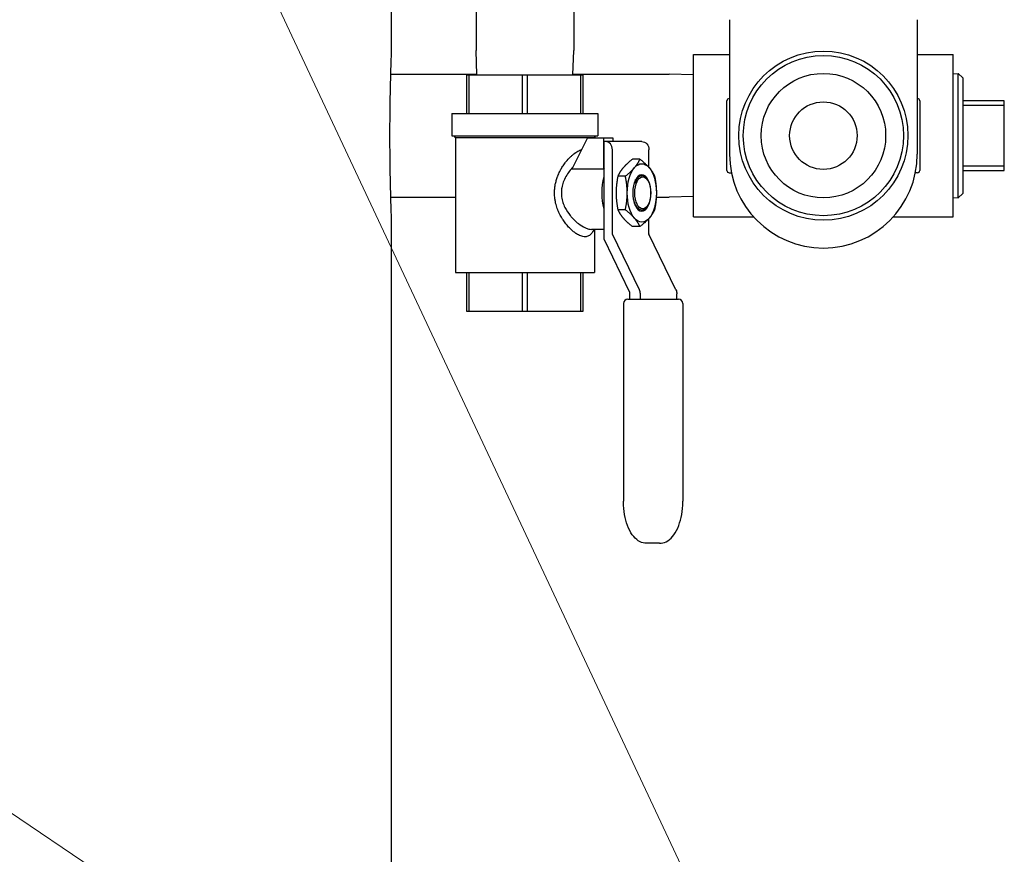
# Model space of a CAD drawing. Header units: inches. Extents: x 1 to 669, y 0 to 417.
# Tile 40 of 204: x 145 to 158, y 204 to 215. Entities that reach past the tile are written whole.
import ezdxf

# ---------------------------------------------------------------- set-up
doc = ezdxf.new("R2010")
doc.units = ezdxf.units.IN
doc.header["$LTSCALE"] = 12
doc.header["$MEASUREMENT"] = 0
doc.layers.get('0').update_dxf_attribs({"linetype": 'CONTINUOUS'})
doc.layers.add('Leader', color=41, linetype='CONTINUOUS', lineweight=13)
doc.layers.add('Q', color=4, linetype='CONTINUOUS')

msp = doc.modelspace()

# ---------------------------------------------------------------- linework, layer by layer
for p, q in [((149.9636, 214.74597), (149.9636, 219.96347)), ((149.9636, 181.99597), (149.9636, 212.49597))]:
    msp.add_line(p, q)
msp.add_open_spline([(149.9636, 212.49597), (149.9636, 212.49597), (149.96334, 212.50273), (149.96229, 212.53121), (149.96149, 212.55291), (149.95949, 212.61032), (149.95829, 212.64607), (149.9557, 212.72867), (149.95432, 212.77554), (149.95165, 212.87542), (149.95027, 212.93184), (149.94768, 213.0547), (149.94648, 213.12114), (149.94448, 213.25973), (149.94368, 213.33199), (149.94262, 213.47729), (149.94237, 213.55034), (149.94237, 213.62097), (149.94237, 213.69161), (149.94262, 213.76466), (149.94368, 213.90996), (149.94448, 213.98222), (149.94648, 214.1208), (149.94768, 214.18724), (149.95027, 214.31011), (149.95165, 214.36653), (149.95432, 214.46641), (149.9557, 214.51327), (149.95829, 214.59588), (149.95949, 214.63163), (149.96149, 214.68903), (149.96229, 214.71074), (149.96334, 214.73921), (149.9636, 214.74597), (149.9636, 214.74597)], degree=3, knots=[-4.30596738, -4.30596738, -4.30596738, -4.30596738, -3.76772148, -3.76772148, -3.22947557, -3.22947557, -2.69122967, -2.69122967, -2.15298376, -2.15298376, -1.61473782, -1.61473782, -1.07649188, -1.07649188, -0.53824594, -0.53824594, 0, 0, 0, 0.53824594, 0.53824594, 1.07649188, 1.07649188, 1.61473782, 1.61473782, 2.15298376, 2.15298376, 2.69122967, 2.69122967, 3.22947557, 3.22947557, 3.76772148, 3.76772148, 4.30596738, 4.30596738, 4.30596738, 4.30596738])
at = {"layer": 'Leader'}
for p, q in [((120.98994, 220.624), (154.21708, 198.14174)), ((145.96948, 220.62097), (155.85651, 199.54311))]:
    msp.add_line(p, q, dxfattribs=at)
at = {"layer": 'Q'}
for p, q in [((151.10474, 218.79687), (151.10474, 214.76687)), ((152.41974, 218.79687), (152.41974, 214.76687)), ((154.5212, 215.18418), (154.5212, 213.37097)), ((157.0512, 215.18418), (157.0512, 213.37097)), ((151.11487, 214.44277), (151.10474, 214.76687)), ((152.40961, 214.44277), (152.41974, 214.76687)), ((154.0362, 212.52597), (154.0362, 214.71597)), ((154.0362, 214.71597), (154.5212, 214.71597)), ((157.0512, 214.71597), (157.5362, 214.71597)), ((157.5362, 212.52597), (157.5362, 214.71597)), ((149.95393, 214.45097), (151.11461, 214.45097)), ((150.97524, 214.44277), (152.54924, 214.44277)), ((150.97524, 214.44277), (150.97524, 213.92112)), ((151.01114, 213.92112), (151.01114, 214.44277)), ((151.72634, 214.44277), (151.72634, 213.92112)), ((151.79814, 213.92112), (151.79814, 214.44277)), ((152.40987, 214.45097), (153.7081, 214.45097)), ((152.51334, 214.44277), (152.51334, 213.92112)), ((152.54924, 213.92112), (152.54924, 214.44277)), ((154.0362, 214.44072), (153.7081, 214.45097)), ((157.5362, 214.4556), (157.60533, 214.45776)), ((157.60533, 212.78418), (157.60533, 214.45776)), ((157.6653, 214.39964), (157.60533, 214.45776)), ((157.6653, 214.39964), (157.6653, 212.84231)), ((154.4862, 213.15222), (154.4862, 214.08972)), ((154.51745, 214.12097), (154.5212, 214.12097)), ((157.05495, 214.12097), (157.0512, 214.12097)), ((157.0862, 214.08972), (157.0862, 213.15222)), ((158.2253, 214.09097), (157.6653, 214.09097)), ((157.6653, 214.03097), (158.2253, 214.03097)), ((158.2253, 213.15097), (158.2253, 214.09097)), ((150.77849, 213.92112), (152.74599, 213.92112)), ((150.77849, 213.92112), (150.77849, 213.61677)), ((152.74599, 213.92112), (152.74599, 213.61677)), ((150.77849, 213.61677), (152.74599, 213.61677)), ((150.82579, 213.59718), (150.8062, 213.61677)), ((150.82579, 213.59718), (152.69869, 213.59718)), ((150.82579, 213.59718), (150.82579, 211.77642)), ((152.69869, 213.59718), (152.71829, 213.61677)), ((152.69869, 213.59718), (152.69869, 213.59065)), ((152.60574, 213.59065), (152.39459, 213.16836)), ((152.60574, 213.59065), (152.94613, 213.59065)), ((152.82316, 213.59065), (152.82316, 213.16836)), ((153.33837, 213.54065), (152.82917, 213.54065)), ((152.82917, 212.22104), (152.82917, 213.54065)), ((152.94613, 213.59065), (152.94613, 213.54065)), ((152.94176, 212.29851), (152.94176, 213.43065)), ((153.43363, 213.19259), (153.43363, 213.43065)), ((153.31332, 213.30315), (153.21228, 213.30315)), ((158.2253, 213.21097), (157.6653, 213.21097)), ((152.82316, 213.16836), (152.39459, 213.16836)), ((153.11657, 213.07596), (153.01553, 213.07596)), ((153.32899, 213.07804), (153.33429, 213.07843)), ((154.51745, 213.12097), (154.54615, 213.12097)), ((157.05495, 213.12097), (157.02625, 213.12097)), ((157.6653, 213.15097), (158.2253, 213.15097)), ((153.39895, 213.04476), (153.39583, 213.04917)), ((153.41315, 213.02468), (153.40485, 213.03641)), ((154.0362, 212.80123), (153.7081, 212.79097)), ((157.6653, 212.84231), (157.60533, 212.78418)), ((149.95393, 212.79097), (150.82579, 212.79097)), ((153.41315, 212.67287), (153.40383, 212.6597)), ((153.53295, 212.79097), (153.7081, 212.79097)), ((157.5362, 212.78634), (157.60533, 212.78418)), ((153.11657, 212.62159), (153.01553, 212.62159)), ((153.43363, 212.29851), (153.43363, 212.50496)), ((154.0362, 212.52597), (154.84482, 212.52597)), ((156.72758, 212.52597), (157.5362, 212.52597)), ((152.82917, 212.3569), (152.65984, 212.3569)), ((152.69869, 212.35269), (152.69869, 211.77642)), ((153.30665, 211.54058), (152.94285, 212.29363)), ((153.31332, 212.3944), (153.21228, 212.3944)), ((153.79852, 211.54058), (153.43473, 212.29363)), ((152.82917, 212.22104), (153.16887, 211.51787)), ((150.82579, 211.77642), (152.69869, 211.77642)), ((150.97524, 211.77642), (150.97524, 211.25477)), ((151.01114, 211.25477), (151.01114, 211.77642)), ((151.72634, 211.77642), (151.72634, 211.25477)), ((151.79814, 211.25477), (151.79814, 211.77642)), ((152.51334, 211.77642), (152.51334, 211.25477)), ((152.54924, 211.25477), (152.54924, 211.77642)), ((153.16997, 211.513), (153.16997, 211.4156)), ((153.31872, 211.4156), (153.31872, 211.48699)), ((153.81059, 211.4156), (153.81059, 211.48699)), ((153.08948, 211.3556), (153.08948, 208.69165)), ((153.14948, 211.4156), (153.83108, 211.4156)), ((153.89108, 211.3556), (153.89108, 208.69165)), ((150.97524, 211.25477), (152.54924, 211.25477)), ((153.57765, 208.12477), (153.40292, 208.12477))]:
    msp.add_line(p, q, dxfattribs=at)
for radius in [1.14, 1.08, 0.83941, 0.455]:
    msp.add_circle((155.7862, 213.62097), radius, dxfattribs=at)
for centre, radius, start, end in [((154.51745, 214.08972), 0.03125, 90, 180), ((157.05495, 214.08972), 0.03125, 360, 90), ((155.7862, 213.37097), 1.265, 180, 0), ((154.51745, 213.15222), 0.03125, 180, 270), ((157.05495, 213.15222), 0.03125, 270, 0), ((153.14948, 211.3556), 0.06, 90, 180), ((153.83108, 211.3556), 0.06, 0, 90)]:
    msp.add_arc(centre, radius, start, end, dxfattribs=at)
for centre, major_axis, ratio, start_param, end_param in [((152.84649, 213.43065), (0, 0.11), 0.8660254, -1.57079633, 0), ((153.01012, 212.84877), (0, -0.49187), 0.5, -2.31484683, -2.27802534), ((153.34586, 212.84852), (-0.01687, 0.22952), 0.49898986, 0, 0.91270209), ((153.31879, 212.84852), (0.01687, -0.22952), 0.49898986, -0.84280814, -0.03666448), ((153.31879, 212.84852), (0.01687, -0.22952), 0.49898986, -0.03666448, -0.00229547), ((153.44229, 212.29851), (0, -0.01), 0.8660254, -1.57079633, -1.06196234), ((153.22346, 211.48699), (0, 0.11), 0.8660254, -1.57079633, -1.06196234)]:
    msp.add_ellipse(centre, major_axis=major_axis, ratio=ratio, start_param=start_param, end_param=end_param, dxfattribs=at)
at = {"layer": 'Q', "extrusion": (-2.18518e-16, 7.36155e-33, -1)}
msp.add_ellipse((153.33837, 213.43065), major_axis=(0, 0.11), ratio=0.8660254, start_param=0, end_param=1.57079633, dxfattribs=at)
at = {"layer": 'Q', "extrusion": (-3.14876e-16, -9.44992e-18, -1)}
for major_axis in [(0, 0.3935), (0, -0.3935)]:
    msp.add_ellipse((153.3379, 212.84877), major_axis=major_axis, ratio=0.5, start_param=-0.52359878, end_param=0.52359878, dxfattribs=at)
at = {"layer": 'Q', "extrusion": (-2.52354e-16, -1.8868e-20, -1)}
msp.add_ellipse((153.04913, 212.84877), major_axis=(0, 0.49188), ratio=0.5, start_param=-2.03459347, end_param=-1.10699918, dxfattribs=at)
at = {"layer": 'Q', "extrusion": (-2.82141e-16, -7.42443e-32, -1)}
msp.add_ellipse((153.3379, 212.84877), major_axis=(0, 0.3935), ratio=0.5, start_param=-1.57079633, end_param=-0.52359878, dxfattribs=at)
at = {"layer": 'Q', "extrusion": (-2.26172e-16, -1.0603e-32, -1)}
msp.add_ellipse((153.3379, 212.84877), major_axis=(0, -0.24544), ratio=0.5, start_param=-3.14159265, end_param=3.14159265, dxfattribs=at)
at = {"layer": 'Q', "extrusion": (-2.51885e-16, -1.11397e-17, -1)}
msp.add_ellipse((153.32497, 212.84877), major_axis=(0, 0.24544), ratio=0.5, start_param=0.37542648, end_param=0.61547971, dxfattribs=at)
at = {"layer": 'Q', "extrusion": (-3.14876e-16, 9.44992e-18, -1)}
for major_axis in [(0, -0.3935), (0, 0.3935)]:
    msp.add_ellipse((153.3379, 212.84877), major_axis=major_axis, ratio=0.5, start_param=-2.61799388, end_param=-1.57079633, dxfattribs=at)
at = {"layer": 'Q'}
msp.add_ellipse((153.35096, 212.84877), major_axis=(0, 0.21544), ratio=0.5, dxfattribs=at)
at = {"layer": 'Q', "extrusion": (-2.82141e-16, -7.57619e-32, -1)}
msp.add_ellipse((153.3379, 212.84877), major_axis=(0, -0.3935), ratio=0.5, start_param=-1.57079633, end_param=-0.52359878, dxfattribs=at)
at = {"layer": 'Q', "extrusion": (-2.23723e-16, -8.76082e-18, -1)}
for centre, major_axis in [((152.95042, 212.29851), (0, 0.01)), ((153.16131, 211.513), (0, -0.01))]:
    msp.add_ellipse(centre, major_axis=major_axis, ratio=0.8660254, start_param=-2.07963031, end_param=-1.57079633, dxfattribs=at)
at = {"layer": 'Q', "extrusion": (-2.44062e-16, -9.55726e-18, -1)}
msp.add_ellipse((153.71533, 211.48699), major_axis=(0, -0.11), ratio=0.8660254, start_param=-2.07963031, end_param=-1.57079633, dxfattribs=at)
at = {"layer": 'Q'}
for points, knots in [([(152.57323, 212.2569), (152.56415, 212.25689), (152.55468, 212.25794), (152.54485, 212.25996), (152.53526, 212.26194), (152.52534, 212.26484), (152.5151, 212.26865), (152.50471, 212.27253), (152.494, 212.27734), (152.483, 212.28311), (152.47479, 212.28742), (152.46642, 212.29226), (152.45791, 212.29766), (152.45506, 212.29947), (152.45215, 212.30137), (152.44933, 212.30327), (152.43576, 212.31239), (152.42213, 212.32263), (152.40853, 212.33394), (152.39945, 212.3415), (152.39037, 212.34953), (152.38134, 212.35803), (152.36788, 212.3707), (152.35449, 212.38442), (152.34128, 212.39922), (152.33371, 212.40769), (152.32621, 212.4165), (152.31877, 212.42569), (152.31741, 212.42737), (152.31608, 212.42903), (152.3147, 212.43077), (152.30112, 212.44785), (152.28819, 212.46564), (152.27598, 212.48408), (152.26831, 212.49567), (152.26093, 212.50752), (152.25385, 212.51963), (152.24194, 212.54002), (152.23089, 212.56114), (152.22082, 212.58303), (152.21587, 212.59378), (152.21115, 212.60472), (152.20669, 212.61584), (152.20625, 212.61693), (152.20584, 212.61796), (152.20538, 212.61911), (152.19575, 212.64346), (152.18767, 212.66805), (152.18112, 212.69286), (152.17785, 212.70527), (152.17496, 212.71774), (152.17245, 212.73026), (152.17233, 212.73086), (152.17221, 212.73146), (152.17209, 212.73206), (152.16881, 212.7487), (152.16622, 212.76545), (152.16434, 212.78229), (152.16406, 212.78476), (152.1638, 212.78723), (152.16356, 212.7897), (152.16213, 212.80406), (152.16121, 212.81845), (152.16082, 212.83297), (152.16069, 212.83801), (152.16061, 212.84308), (152.16061, 212.84816), (152.16059, 212.86664), (152.16147, 212.88499), (152.16316, 212.90322), (152.16492, 212.9221), (152.16755, 212.94084), (152.17103, 212.95945), (152.17134, 212.96113), (152.17166, 212.9628), (152.17199, 212.96447), (152.17548, 212.98239), (152.17974, 213.00018), (152.18479, 213.01787), (152.18984, 213.03555), (152.19568, 213.05312), (152.20232, 213.07055), (152.20277, 213.07171), (152.20321, 213.07288), (152.20366, 213.07404), (152.20411, 213.0752), (152.20459, 213.07642), (152.20502, 213.07752), (152.21308, 213.09793), (152.22199, 213.11771), (152.23163, 213.13688), (152.23858, 213.15069), (152.24591, 213.16419), (152.2536, 213.17738), (152.2636, 213.19452), (152.27419, 213.21115), (152.28534, 213.22724), (152.29212, 213.23702), (152.2991, 213.24661), (152.30628, 213.25598), (152.30899, 213.25953), (152.31178, 213.2631), (152.3145, 213.26653), (152.33465, 213.2919), (152.35534, 213.31452), (152.37615, 213.33459), (152.37762, 213.33601), (152.37908, 213.33741), (152.38055, 213.3388), (152.38075, 213.33899), (152.38096, 213.33918), (152.38116, 213.33937), (152.39047, 213.34816), (152.39982, 213.35643), (152.40917, 213.36418), (152.41831, 213.37176), (152.42745, 213.37885), (152.43657, 213.38542), (152.43925, 213.38735), (152.44192, 213.38923), (152.44459, 213.39107), (152.446, 213.39203), (152.44736, 213.39296), (152.44881, 213.39393), (152.46676, 213.40596), (152.48408, 213.41562), (152.50062, 213.42299), (152.50512, 213.425), (152.50955, 213.42683), (152.51393, 213.42849), (152.51422, 213.4286), (152.51451, 213.42871), (152.5148, 213.42882), (152.51888, 213.43036), (152.52292, 213.43174), (152.5269, 213.43297)], [0, 0, 0, 0, 0.015822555, 0.015822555, 0.015822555, 0.03125, 0.03125, 0.03125, 0.046911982, 0.046911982, 0.046911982, 0.05859375, 0.05859375, 0.05859375, 0.0625, 0.0625, 0.0625, 0.081240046, 0.081240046, 0.081240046, 0.09375, 0.09375, 0.09375, 0.112385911, 0.112385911, 0.112385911, 0.123046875, 0.123046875, 0.123046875, 0.125, 0.125, 0.125, 0.144190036, 0.144190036, 0.144190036, 0.15625, 0.15625, 0.15625, 0.176547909, 0.176547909, 0.176547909, 0.186523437, 0.186523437, 0.186523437, 0.1875, 0.1875, 0.1875, 0.20800349, 0.20800349, 0.20800349, 0.218257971, 0.218257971, 0.218257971, 0.21875, 0.21875, 0.21875, 0.232378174, 0.232378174, 0.232378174, 0.234375, 0.234375, 0.234375, 0.245966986, 0.245966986, 0.245966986, 0.25, 0.25, 0.25, 0.264677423, 0.264677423, 0.264677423, 0.279881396, 0.279881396, 0.279881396, 0.28125, 0.28125, 0.28125, 0.295898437, 0.295898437, 0.295898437, 0.310546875, 0.310546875, 0.310546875, 0.311523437, 0.311523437, 0.311523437, 0.3125, 0.3125, 0.3125, 0.330663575, 0.330663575, 0.330663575, 0.34375, 0.34375, 0.34375, 0.360758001, 0.360758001, 0.360758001, 0.37109375, 0.37109375, 0.37109375, 0.375, 0.375, 0.375, 0.403929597, 0.403929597, 0.403929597, 0.405968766, 0.405968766, 0.405968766, 0.40625, 0.40625, 0.40625, 0.419184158, 0.419184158, 0.419184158, 0.43183795, 0.43183795, 0.43183795, 0.435546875, 0.435546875, 0.435546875, 0.4375, 0.4375, 0.4375, 0.461732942, 0.461732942, 0.461732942, 0.468314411, 0.468314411, 0.468314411, 0.46875, 0.46875, 0.46875, 0.474899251, 0.474899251, 0.474899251, 0.474899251]), ([(152.40783, 213.19484), (152.39118, 213.17738), (152.37508, 213.15865), (152.32684, 213.09525), (152.29827, 213.04601), (152.27042, 212.96877), (152.26375, 212.94426), (152.25559, 212.89786), (152.25351, 212.87635), (152.2528, 212.82833), (152.25501, 212.80215), (152.26198, 212.76366), (152.26481, 212.75126), (152.27457, 212.71574), (152.28285, 212.6931), (152.29557, 212.66461), (152.2987, 212.65798), (152.32122, 212.61281), (152.34506, 212.57692), (152.38181, 212.53129), (152.39284, 212.51865), (152.40954, 212.50086), (152.415, 212.49525), (152.44114, 212.46924), (152.46246, 212.45062), (152.51147, 212.41318), (152.54439, 212.39201), (152.59341, 212.37039), (152.60784, 212.36534), (152.63513, 212.35861), (152.64801, 212.3569), (152.65984, 212.3569)], [1.02784319, 1.02784319, 1.02784319, 1.02784319, 1.23095565, 1.23095565, 1.67609237, 1.67609237, 1.8744591, 1.8744591, 2.04269311, 2.04269311, 2.24739765, 2.24739765, 2.34610663, 2.34610663, 2.53217257, 2.53217257, 2.58946752, 2.58946752, 2.92595014, 2.92595014, 3.06281903, 3.06281903, 3.12798425, 3.12798425, 3.37213899, 3.37213899, 3.68577333, 3.68577333, 3.82336613, 3.82336613, 3.95996247, 3.95996247, 3.95996247, 3.95996247]), ([(153.3385, 213.07859), (153.32406, 213.07859), (153.30865, 213.0728), (153.28032, 213.04929), (153.26739, 213.03156), (153.25281, 213.00239), (153.2487, 212.99268), (153.24493, 212.98224)], [2.99280212, 2.99280212, 2.99280212, 2.99280212, 3.212967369, 3.212967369, 3.433132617, 3.433132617, 3.527082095, 3.527082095, 3.527082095, 3.527082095]), ([(153.40485, 213.03641), (153.39796, 213.04607), (153.39044, 213.05449), (153.36836, 213.0728), (153.35295, 213.07859), (153.3385, 213.07859)], [0, 0, 0, 0, 0.122813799, 0.122813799, 0.342979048, 0.342979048, 0.342979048, 0.342979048]), ([(153.36997, 213.07712), (153.37043, 213.07673), (153.37089, 213.07633), (153.38213, 213.06658), (153.39258, 213.05425), (153.40212, 213.04016)], [0.229250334, 0.229250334, 0.229250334, 0.229250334, 0.235768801, 0.235768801, 0.389004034, 0.389004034, 0.389004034, 0.389004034]), ([(153.24493, 212.98224), (153.24608, 212.99186), (153.24761, 213.00106), (153.24955, 213.00984), (153.24966, 213.01035), (153.24977, 213.01085), (153.24988, 213.01136), (153.25127, 213.01748), (153.25287, 213.02343), (153.25465, 213.0291)], [0.00245739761, 0.00245739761, 0.00245739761, 0.00245739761, 0.00328835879, 0.00328835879, 0.00328835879, 0.00333624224, 0.00333624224, 0.00333624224, 0.00391927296, 0.00391927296, 0.00391927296, 0.00391927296]), ([(153.22159, 212.77049), (153.22245, 212.76685), (153.22334, 212.76324), (153.2318, 212.73098), (153.24221, 212.70498), (153.26495, 212.66465), (153.27874, 212.64738), (153.30825, 212.6245), (153.32396, 212.61891), (153.33846, 212.61891)], [1.835431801, 1.835431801, 1.835431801, 1.835431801, 1.863513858, 1.863513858, 2.089456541, 2.089456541, 2.310509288, 2.310509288, 2.531562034, 2.531562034, 2.531562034, 2.531562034]), ([(153.38845, 212.64154), (153.3829, 212.63403), (153.37694, 212.62739), (153.35828, 212.61123), (153.34468, 212.60519), (153.33134, 212.60369)], [-0.33659495, -0.33659495, -0.33659495, -0.33659495, -0.234399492, -0.234399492, -0.033055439, -0.033055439, -0.033055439, -0.033055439]), ([(153.33846, 212.61891), (153.35297, 212.61891), (153.36827, 212.6245), (153.3899, 212.64227), (153.39719, 212.65038), (153.40383, 212.6597)], [1.492063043, 1.492063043, 1.492063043, 1.492063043, 1.713115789, 1.713115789, 1.835431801, 1.835431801, 1.835431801, 1.835431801]), ([(152.64851, 212.29192), (152.64567, 212.28848), (152.6427, 212.28529), (152.6396, 212.28236), (152.63395, 212.27701), (152.62787, 212.27251), (152.62132, 212.26881), (152.61434, 212.26487), (152.6068, 212.2619), (152.59875, 212.25991), (152.59073, 212.25792), (152.5822, 212.2569), (152.57323, 212.2569)], [0.9456753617, 0.9456753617, 0.9456753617, 0.9456753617, 0.9537665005, 0.9537665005, 0.9537665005, 0.9685467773, 0.9685467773, 0.9685467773, 0.9842952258, 0.9842952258, 0.9842952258, 1, 1, 1, 1]), ([(153.40292, 208.12477), (153.37218, 208.12477), (153.34167, 208.1326), (153.28244, 208.16246), (153.25438, 208.18595), (153.20215, 208.24685), (153.17866, 208.28573), (153.13947, 208.37352), (153.12382, 208.42248), (153.1009, 208.52663), (153.09365, 208.58181), (153.08993, 208.65569), (153.08948, 208.67367), (153.08948, 208.69165)], [4.71238898, 4.71238898, 4.71238898, 4.71238898, 4.95931531, 4.95931531, 5.2402369, 5.2402369, 5.55439617, 5.55439617, 5.86855543, 5.86855543, 6.1827147, 6.1827147, 6.28318531, 6.28318531, 6.28318531, 6.28318531]), ([(153.57765, 208.12477), (153.60838, 208.12477), (153.6389, 208.1326), (153.69812, 208.16246), (153.72619, 208.18595), (153.77841, 208.24685), (153.8019, 208.28573), (153.84109, 208.37352), (153.85675, 208.42248), (153.87967, 208.52663), (153.88691, 208.58181), (153.89063, 208.65569), (153.89108, 208.67367), (153.89108, 208.69165)], [1.57079633, 1.57079633, 1.57079633, 1.57079633, 1.81772265, 1.81772265, 2.09864425, 2.09864425, 2.41280352, 2.41280352, 2.72696278, 2.72696278, 3.04112205, 3.04112205, 3.14159265, 3.14159265, 3.14159265, 3.14159265])]:
    msp.add_open_spline(points, degree=3, knots=knots, dxfattribs=at)
for points, weights in [([(153.21228, 213.30315), (153.13498, 213.24227), (153.08932, 213.18955)], [1.46647550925, 1.57990778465, 1.57990778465]), ([(153.23953, 213.18955), (153.28518, 213.24227), (153.31332, 213.30315)], [1.57990778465, 1.57990778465, 1.46647550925]), ([(153.31332, 213.30315), (153.39062, 213.24227), (153.43628, 213.18955)], [1.46647550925, 1.57990778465, 1.57990778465]), ([(153.01553, 213.07596), (152.99094, 212.95421), (152.99094, 212.84877)], [1.46647550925, 1.57990778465, 1.57990778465]), ([(153.08932, 213.18955), (153.04366, 213.13683), (153.01553, 213.07596)], [1.57990778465, 1.57990778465, 1.46647550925]), ([(153.11657, 213.07596), (153.19387, 213.13683), (153.23953, 213.18955)], [1.46647550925, 1.57990778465, 1.57990778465]), ([(153.14115, 212.84877), (153.14115, 212.95421), (153.11657, 213.07596)], [1.57990778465, 1.57990778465, 1.46647550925]), ([(153.43628, 213.18955), (153.48193, 213.13683), (153.51007, 213.07596)], [1.57990778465, 1.57990778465, 1.46647550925]), ([(153.51007, 213.07596), (153.53465, 212.95421), (153.53465, 212.84877)], [1.46647550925, 1.57990778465, 1.57990778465]), ([(152.99094, 212.84877), (152.99094, 212.74333), (153.01553, 212.62159)], [1.57990778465, 1.57990778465, 1.46647550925]), ([(153.11657, 212.62159), (153.14115, 212.74333), (153.14115, 212.84877)], [1.46647550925, 1.57990778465, 1.57990778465]), ([(153.53465, 212.84877), (153.53465, 212.74333), (153.51007, 212.62159)], [1.57990778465, 1.57990778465, 1.46647550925]), ([(153.01553, 212.62159), (153.04366, 212.56071), (153.08932, 212.50799)], [1.46647550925, 1.57990778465, 1.57990778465]), ([(153.23953, 212.50799), (153.19387, 212.56071), (153.11657, 212.62159)], [1.57990778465, 1.57990778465, 1.46647550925]), ([(153.51007, 212.62159), (153.48193, 212.56071), (153.43628, 212.50799)], [1.46647550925, 1.57990778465, 1.57990778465]), ([(153.08932, 212.50799), (153.13498, 212.45527), (153.21228, 212.3944)], [1.57990778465, 1.57990778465, 1.46647550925]), ([(153.31332, 212.3944), (153.28518, 212.45527), (153.23953, 212.50799)], [1.46647550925, 1.57990778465, 1.57990778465]), ([(153.43628, 212.50799), (153.39062, 212.45527), (153.31332, 212.3944)], [1.57990778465, 1.57990778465, 1.46647550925])]:
    msp.add_rational_spline(points, weights, degree=2, dxfattribs=at)
for points in [[(153.33095, 213.09382), (153.34369, 213.09231), (153.35711, 213.08678), (153.36997, 213.07712)], [(152.70217, 212.3569), (152.68428, 212.33524), (152.6664, 212.31358), (152.64851, 212.29192)]]:
    msp.add_open_spline(points, degree=3, dxfattribs=at)

doc.saveas('drawing.dxf')
